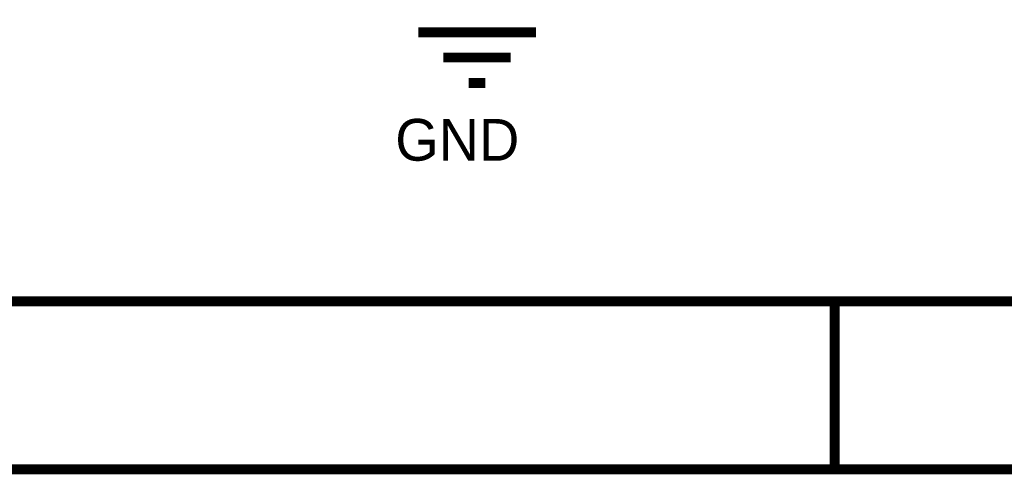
# Model space of a CAD drawing. Header units: inches. Extents: x 0 to 9.5, y -0.01 to 7.51.
# Tile 2 of 59: x 1.41 to 2.58, y -0.01 to 0.53. Entities that reach past the tile are written whole.
import ezdxf

# ---------------------------------------------------------------- set-up
doc = ezdxf.new("R2010")
doc.units = ezdxf.units.IN
doc.header["$MEASUREMENT"] = 0
doc.layers.add('Sheet', color=255, linetype='Continuous')

msp = doc.modelspace()

# ---------------------------------------------------------------- linework, layer by layer
at = {"layer": 'Sheet'}
for points in [[(0.0025, 7.5, 0.0118, 0.0118, 0), (9.4981, 7.5, 0.0118, 0.0118, 0), (9.4981, 0, 0.0118, 0.0118, 0), (0.0025, 0, 0.0118, 0.0118, 0), (0.0025, 7.5, 0.0118, 0.0118, 0)], [(0.0025, 7.5, 0.0039, 0.0039, 0), (0.0025, 0, 0.0039, 0.0039, 0), (9.4981, 0, 0.0039, 0.0039, 0), (9.4981, 7.5, 0.0039, 0.0039, 0), (0.0025, 7.5, 0.0039, 0.0039, 0), (0.0025, 7.5, 0.0039, 0.0039, 0)], [(0.202, 7.2997, 0.0118, 0.0118, 0), (9.2986, 7.2997, 0.0118, 0.0118, 0), (9.2986, 0.1997, 0.0118, 0.0118, 0), (0.202, 0.1997, 0.0118, 0.0118, 0), (0.202, 7.2997, 0.0118, 0.0118, 0)], [(0.202, 7.2997, 0.0039, 0.0039, 0), (0.202, 0.1997, 0.0039, 0.0039, 0), (9.2986, 0.1997, 0.0039, 0.0039, 0), (9.2986, 7.2997, 0.0039, 0.0039, 0), (0.202, 7.2997, 0.0039, 0.0039, 0), (0.202, 7.2997, 0.0039, 0.0039, 0)]]:
    msp.add_lwpolyline(points, format="xyseb", close=True, dxfattribs=at)
for points in [[(1.8817, 0.5196, 0.0118, 0.0118, 0), (2.0217, 0.5196, 0.0118, 0.0118, 0)], [(1.9114, 0.4898, 0.0118, 0.0118, 0), (1.9914, 0.4898, 0.0118, 0.0118, 0)], [(1.9418, 0.4594, 0.0118, 0.0118, 0), (1.9616, 0.4594, 0.0118, 0.0118, 0)], [(2.3762, 0, 0.0118, 0.0118, 0), (2.3762, 0.1997, 0.0118, 0.0118, 0)]]:
    msp.add_lwpolyline(points, format="xyseb", dxfattribs=at)

# ---------------------------------------------------------------- texts
msp.add_text('GND', height=0.0496, dxfattribs=at).set_placement((1.8544, 0.3671))

doc.saveas('drawing.dxf')
